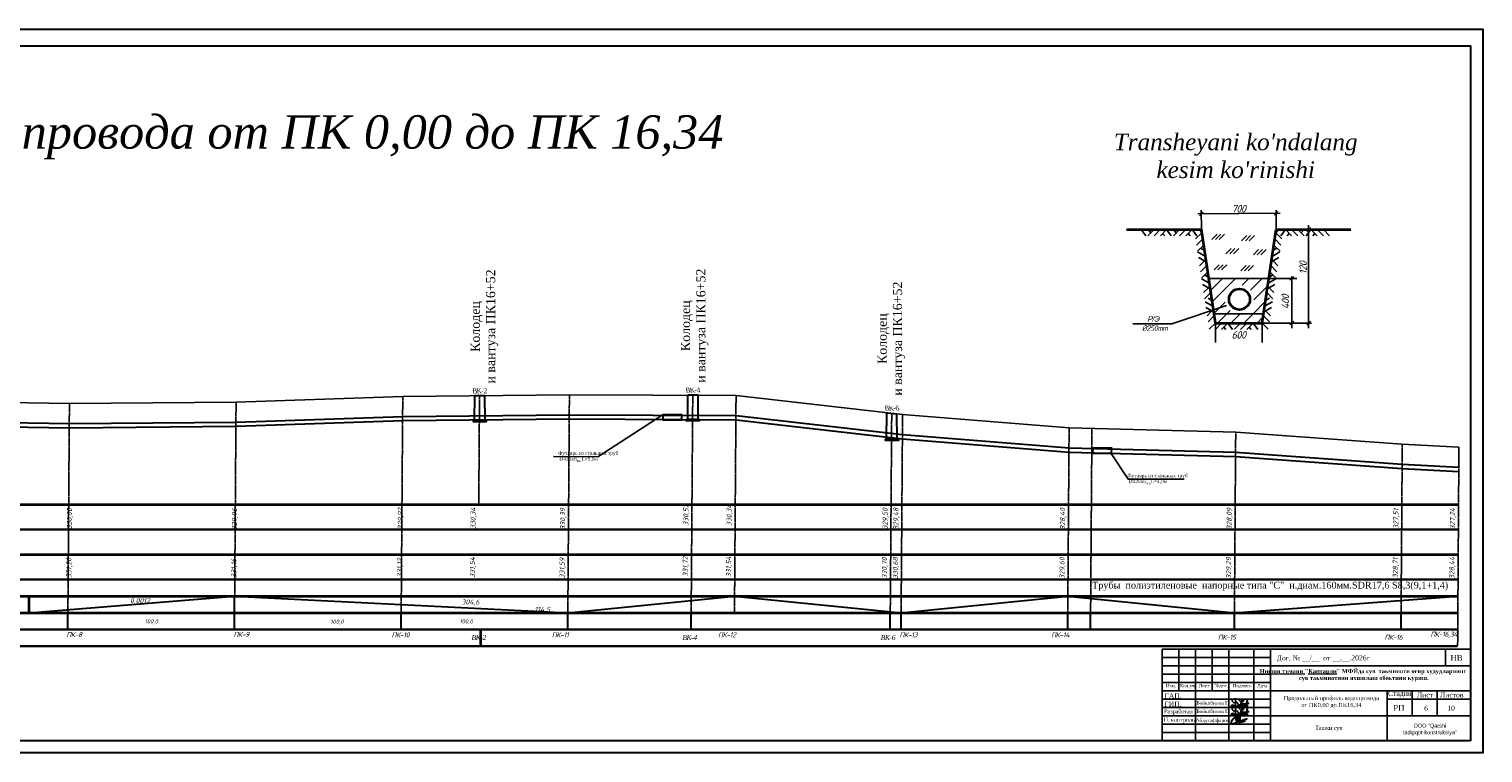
# Model space of a CAD drawing. Header units: millimetres. Extents: x 3960971 to 4113015, y -456608 to 60100.
# Tile 9 of 61: x 4020497 to 4029221, y -345826 to -341483. Entities that reach past the tile are written whole.
import ezdxf

# ---------------------------------------------------------------- set-up
doc = ezdxf.new("R2010")
doc.units = ezdxf.units.MM
doc.linetypes.add('ACAD_ISO04W100', pattern=[30, 24, -3, 0, -3])
doc.linetypes.add('HIDDEN', pattern=[0.375, 0.25, -0.125])
for name, color, linetype, lineweight in [('НАДПИСИ', 7, 'Continuous', 35), ('СПЛОШНАЯ  ОСНОВНАЯ', 1, 'Continuous', 60), ('ШТРИХПУНКТИРНАЯ ТОНКАЯ (линии координационных осей)', 250, 'ACAD_ISO04W100', 0), ('Элемент модели - Зона_Ном_пера__41', 7, 'Continuous', 25)]:
    doc.layers.add(name, color=color, linetype=linetype, lineweight=lineweight)
doc.styles.add('0.35см', font='isocpeur.ttf', dxfattribs={"oblique": 15, "height": 350})
doc.styles.add('0.5 см Координационные оси', font='isocpeur.ttf', dxfattribs={"height": 500})
doc.styles.add('GOST 2.304', font='CS_Gost2304.shx')
doc.styles.add('OOO-Kazar', font='GOST_AU.ttf')
doc.styles.add('seviyorum', font='times.ttf')
doc.styles.add('БМ-431 (Times New Roman К)', font='timesi.ttf', dxfattribs={"height": 1})

# ---------------------------------------------------------------- blocks, each defined once
blk = doc.blocks.new('КАМКМ')
at = {"color": 5, "lineweight": 25, "ltscale": 0.9375}
for points in [[(1983695, 459984), (1983600, 459661), (1983490, 459670), (1983527, 459740), (1983610, 459735), (1983574, 459682), (1983536, 459703), (1983550, 459721)], [(1983705, 459889), (1983639, 459853), (1983539, 459967), (1983830, 460017), (1983932, 459926), (1984086, 459931), (1984081, 460012), (1984011, 460007), (1984009, 459933), (1984047, 459969), (1984043, 459985)], [(1983706, 459846), (1983759, 459882), (1983799, 459682), (1983714, 459704), (1983858, 459698), (1983870, 459757), (1983836, 459665), (1983882, 459677), (1983902, 459754), (1983881, 459693), (1983905, 459668), (1983993, 459891), (1983962, 459835), (1983952, 459663), (1984006, 459686), (1983964, 459721)], [(1984003, 459681), (1984052, 459677), (1984066, 459783), (1984046, 459708), (1984079, 459668), (1984139, 459740), (1984130, 459781), (1984101, 459721), (1984147, 459669), (1984187, 459729), (1984193, 459775), (1984163, 459745), (1984183, 459673), (1984252, 459987), (1984271, 459845), (1984229, 459729), (1984242, 459740), (1984270, 459730), (1984270, 459670), (1984222, 459673), (1984219, 459688), (1984154, 459718), (1983830, 459735), (1984162, 459804), (1984171, 459804), (1984351, 459821)]]:
    blk.add_spline(points, degree=3, dxfattribs=at)

msp = doc.modelspace()

# ---------------------------------------------------------------- linework, layer by layer
at = {"color": 0, "lineweight": 25}
for p, q in [((4027626.001, -342713.018, 7658.38), (4027594.449, -342744.57, 7658.38)), ((4027648.437, -342713.018, 7658.38), (4027616.885, -342744.57, 7658.38)), ((4027670.873, -342713.018, 7658.38), (4027639.321, -342744.57, 7658.38)), ((4027804.957, -342721.951, 7658.38), (4027773.405, -342753.503, 7658.38)), ((4027827.392, -342721.951, 7658.38), (4027795.84, -342753.503, 7658.38)), ((4027849.828, -342721.951, 7658.38), (4027818.276, -342753.503, 7658.38)), ((4027711.003, -342799.785, 7658.38), (4027679.451, -342831.337, 7658.38)), ((4027733.439, -342799.785, 7658.38), (4027701.887, -342831.337, 7658.38)), ((4027755.875, -342799.785, 7658.38), (4027724.323, -342831.337, 7658.38)), ((4027875.42, -342804.727, 7658.38), (4027843.867, -342836.279, 7658.38)), ((4027897.855, -342804.727, 7658.38), (4027866.303, -342836.279, 7658.38)), ((4027920.291, -342804.727, 7658.38), (4027888.739, -342836.279, 7658.38)), ((4027639.304, -342896.152, 7658.38), (4027607.752, -342927.704, 7658.38)), ((4027661.739, -342896.152, 7658.38), (4027630.187, -342927.704, 7658.38)), ((4027684.175, -342896.152, 7658.38), (4027652.623, -342927.704, 7658.38)), ((4027800.012, -342901.094, 7658.38), (4027768.46, -342932.646, 7658.38)), ((4027822.447, -342901.094, 7658.38), (4027790.895, -342932.646, 7658.38)), ((4027844.883, -342901.094, 7658.38), (4027813.331, -342932.646, 7658.38))]:
    msp.add_line(p, q, dxfattribs=at)
at = {"color": 7, "linetype": 'Continuous', "lineweight": 25, "ltscale": 0.7}
for p, q in [((4027576.088, -342981.57, 7658.38), (4027578.431, -342979.226, 7658.38)), ((4027586.434, -343050.545, 7658.38), (4027657.966, -342979.014, 7658.38)), ((4027596.78, -343119.521, 7658.38), (4027737.5, -342978.801, 7658.38)), ((4027776.789, -343018.834, 7658.38), (4027817.034, -342978.589, 7658.38)), ((4027826.843, -343048.102, 7658.38), (4027896.569, -342978.376, 7658.38)), ((4027846.993, -343107.274, 7658.38), (4027929.507, -343024.76, 7658.38)), ((4027607.127, -343188.497, 7658.38), (4027675.292, -343120.331, 7658.38)), ((4027843.265, -343190.324, 7658.38), (4027915.509, -343118.079, 7658.38)), ((4027628.532, -343246.413, 7658.38), (4027684.619, -343190.326, 7658.38)), ((4027684.621, -343190.324, 7658.38), (4027704.728, -343170.217, 7658.38)), ((4027707.854, -343246.413, 7658.38), (4027763.938, -343190.329, 7658.38)), ((4027763.943, -343190.324, 7658.38), (4027763.955, -343190.312, 7658.38)), ((4027787.176, -343246.413, 7658.38), (4027843.263, -343190.326, 7658.38)), ((4027866.498, -343246.413, 7658.38), (4027901.511, -343211.399, 7658.38))]:
    msp.add_line(p, q, dxfattribs=at)
at = {"color": 7, "linetype": 'Continuous'}
for p, q in [((4027297.408, -345202.969), (4029147.423, -345202.969)), ((4027297.408, -345752.974), (4027297.408, -345202.969)), ((4027397.409, -345452.971), (4027397.409, -345202.969)), ((4027497.41, -345752.974), (4027497.41, -345202.969)), ((4027597.41, -345452.971), (4027597.41, -345202.969)), ((4027697.411, -345752.974), (4027697.411, -345202.969)), ((4027847.412, -345752.974), (4027847.412, -345202.969)), ((4027947.413, -345752.974), (4027947.413, -345202.969)), ((4028997.422, -345302.97), (4028997.422, -345202.969)), ((4029147.423, -345202.969), (4029147.423, -345752.974)), ((4027947.413, -345302.97), (4029147.423, -345302.97)), ((4027297.408, -345402.971), (4027947.413, -345402.971)), ((4027297.408, -345452.971), (4027947.413, -345452.971)), ((4027947.413, -345452.971), (4029147.423, -345452.971)), ((4028647.419, -345452.971), (4028647.419, -345752.974)), ((4028797.42, -345602.973), (4028797.42, -345452.971)), ((4028947.421, -345602.973), (4028947.421, -345452.971)), ((4028647.419, -345502.972), (4029147.423, -345502.972)), ((4027947.413, -345602.973), (4029147.423, -345602.973)), ((4027297.408, -345752.974), (4029147.423, -345752.974))]:
    msp.add_line(p, q, dxfattribs=at)
at = {"color": 5, "lineweight": 30, "ltscale": 0.9375}
msp.add_lwpolyline([(4011695.519, -341482.512), (4029221.314, -341482.512), (4029221.314, -345825.717), (4011695.519, -345825.717)], close=True, dxfattribs=at)
at = {"color": 7, "lineweight": 30}
for points in [[(4029147.423, -345752.974), (4011795.365, -345752.974), (4011795.365, -341583.508), (4029147.423, -341583.508)], [(4024303.015, -343794.683), (4024412.804, -343794.774), (4024412.067, -343828.26), (4024302.08, -343829.982)], [(4026881.729, -343994.597), (4026991.518, -343994.688), (4026990.781, -344028.174), (4026880.794, -344029.897)]]:
    msp.add_lwpolyline(points, close=True, dxfattribs=at)
at = {"color": 7, "lineweight": 25}
for points, elevation in [([(4027510.285, -342590.816), (4028004.681, -342588.061)], 7658.38), ([(4027542.333, -342579.2), (4027519.983, -342602.2)], 7658.38), ([(4027531.686, -342685.527), (4027531.033, -342568.344)], 7658.38), ([(4027991.032, -342576.7), (4027968.682, -342599.7)], 7658.38), ([(4027980.399, -342685.527), (4027979.746, -342568.344)], 7658.38), ([(4028186.383, -342674.027), (4028164.032, -342697.027)], 7658.38), ([(4028175.208, -342658.45), (4028175.208, -343276.834)], 7658.38), ([(4028085.824, -342966.768), (4028063.474, -342989.768)], 7658.38), ([(4028074.649, -342967.642), (4028074.649, -343276.834)], 7658.38), ([(4027121.049, -343250.904), (4027353.969, -343250.904), (4027681.802, -343140.361)], 7658.38), ([(4027616.473, -343363.602), (4027615.82, -343246.418)], 7658.38), ([(4027896.918, -343363.602), (4027896.265, -343246.418)], 7658.38), ([(4028085.824, -343234.918), (4028063.474, -343257.918)], 7658.38), ([(4028186.383, -343234.918), (4028164.032, -343257.918)], 7658.38), ([(4026990.781, -344028.174), (4027092.135, -344182.771), (4027428.711, -344182.983)], 3829.19)]:
    msp.add_lwpolyline(points, dxfattribs=dict(at, elevation=elevation))
at = {"color": 7, "lineweight": 35, "ltscale": 0.7, "elevation": 7658.38}
for points in [[(4027082.973, -342685.527), (4027531.686, -342685.527)], [(4027615.82, -343246.418), (4027531.686, -342685.527)], [(4027896.265, -343246.418), (4027980.399, -342685.527)], [(4027980.399, -342685.527), (4028429.112, -342685.527)], [(4027615.82, -343246.418), (4027896.265, -343246.418)]]:
    msp.add_lwpolyline(points, dxfattribs=at)
at = {"color": 7, "lineweight": 25, "ltscale": 0.7, "elevation": 7658.38}
for points in [[(4027171.175, -342685.916), (4027199.22, -342723.548)], [(4027248.055, -342685.527), (4027210.737, -342723.07)], [(4027229.403, -342704.299), (4027212.532, -342685.527)], [(4027285.448, -342685.722), (4027248.13, -342723.264)], [(4027322.84, -342685.916), (4027285.522, -342723.459)], [(4027322.84, -342685.916), (4027350.885, -342723.548)], [(4027401.141, -342685.527), (4027363.823, -342723.07)], [(4027381.068, -342704.299), (4027364.197, -342685.527)], [(4027438.533, -342685.722), (4027401.216, -342723.264)], [(4027475.926, -342685.916), (4027438.608, -342723.459)], [(4027475.926, -342685.916), (4027503.971, -342723.548)], [(4027534.154, -342704.299), (4027517.283, -342685.527)], [(4027977.931, -342704.299), (4027994.788, -342685.527)], [(4028036.144, -342685.916), (4028008.099, -342723.548)], [(4028036.144, -342685.916), (4028073.462, -342723.459)], [(4028073.537, -342685.722), (4028110.855, -342723.264)], [(4028110.929, -342685.527), (4028148.247, -342723.07)], [(4028131.017, -342704.299), (4028147.873, -342685.527)], [(4028189.23, -342685.916), (4028161.185, -342723.548)], [(4028189.23, -342685.916), (4028226.548, -342723.459)], [(4028226.623, -342685.722), (4028263.941, -342723.264)], [(4028264.015, -342685.527), (4028301.333, -342723.07)], [(4027299.462, -342709.444), (4027311.623, -342723.773)], [(4027452.548, -342709.444), (4027464.708, -342723.773)], [(4027534.154, -342704.299), (4027496.836, -342741.841)], [(4027540.137, -342741.198), (4027502.819, -342778.74)], [(4027971.933, -342741.198), (4028009.251, -342778.74)], [(4027977.931, -342704.299), (4028015.249, -342741.841)], [(4028059.537, -342709.444), (4028047.362, -342723.773)], [(4028212.623, -342709.444), (4028200.448, -342723.773)], [(4027545.581, -342778.202), (4027508.263, -342815.744)], [(4027509.355, -342819.603), (4027555.782, -342846.211)], [(4027514.8, -342853.675), (4027560.868, -342880.074)], [(4027526.915, -342796.973), (4027550.413, -342810.434)], [(4027997.271, -342853.675), (4027951.218, -342880.074)], [(4028002.715, -342819.603), (4027956.288, -342846.211)], [(4027985.155, -342796.973), (4027961.658, -342810.434)], [(4027966.489, -342778.202), (4028003.807, -342815.744)], [(4027549.934, -342873.807), (4027521.396, -342902.54)], [(4027564.143, -342901.986), (4027526.825, -342939.529)], [(4027569.587, -342938.99), (4027532.27, -342976.533)], [(4027942.483, -342938.99), (4027979.801, -342976.533)], [(4027947.927, -342901.986), (4027985.245, -342939.529)], [(4027962.136, -342873.807), (4027990.689, -342902.54)], [(4027533.361, -342980.392), (4027579.788, -343007)], [(4027538.821, -343014.464), (4027584.874, -343040.863)], [(4027573.955, -343034.596), (4027545.402, -343063.329)], [(4027550.921, -342957.761), (4027574.419, -342971.223)], [(4027582.166, -342978.268), (4027929.919, -342978.268)], [(4027973.264, -343014.464), (4027927.197, -343040.863)], [(4027929.919, -342978.268), (4028103.795, -342978.268)], [(4027978.709, -342980.392), (4027932.282, -343007)], [(4027961.149, -342957.761), (4027937.652, -342971.223)], [(4027938.13, -343034.596), (4027966.683, -343063.329)], [(4027588.149, -343062.775), (4027550.831, -343100.317)], [(4027554.092, -343119.253), (4027600.519, -343145.862)], [(4027571.652, -343096.623), (4027595.149, -343110.099)], [(4027957.993, -343119.253), (4027911.566, -343145.862)], [(4027940.419, -343096.623), (4027916.921, -343110.099)], [(4027923.921, -343062.775), (4027961.239, -343100.317)], [(4027559.536, -343153.325), (4027605.589, -343179.725)], [(4027594.671, -343173.473), (4027566.117, -343202.19)], [(4027608.88, -343201.652), (4027571.562, -343239.194)], [(4027607.399, -343190.329), (4027904.671, -343190.329)], [(4027903.19, -343201.652), (4027940.508, -343239.194)], [(4027952.534, -343153.325), (4027906.481, -343179.725)], [(4027917.4, -343173.473), (4027945.953, -343202.19)], [(4027615.82, -343246.418), (4027578.502, -343283.961)], [(4027653.213, -343246.613), (4027615.895, -343284.155)], [(4027690.605, -343246.807), (4027653.287, -343284.35)], [(4027667.212, -343270.335), (4027679.387, -343284.664)], [(4027690.605, -343246.807), (4027718.65, -343284.439)], [(4027767.485, -343246.418), (4027730.167, -343283.961)], [(4027804.877, -343246.613), (4027767.56, -343284.155)], [(4027842.27, -343246.807), (4027804.952, -343284.35)], [(4027818.877, -343270.335), (4027831.052, -343284.664)], [(4027842.27, -343246.807), (4027870.315, -343284.439)], [(4027896.265, -343246.418), (4027933.583, -343283.961)], [(4027896.265, -343246.418), (4028193.537, -343246.418)]]:
    msp.add_lwpolyline(points, dxfattribs=at)
at = {"color": 3, "lineweight": 25, "elevation": 3829.19}
msp.add_lwpolyline([(4012731.369, -343316.448), (4013041.205, -343316.448), (4013730.068, -343412.448), (4014730.067, -343448.448), (4015730.064, -343500.448), (4016730.058, -343521.448), (4017740.403, -343559.448), (4018739.273, -343628.795), (4019739.278, -343713.448), (4020739.165, -343729.453), (4021739.221, -343720.448), (4022739.466, -343686.151), (4023739.534, -343676.448), (4024739.495, -343681.448), (4025738.664, -343795.704), (4026738.083, -343875.448), (4027737.889, -343901.826), (4028737.367, -343973.448), (4029077.237, -343991.448), (4029077.237, -343991.448)], dxfattribs=at)
at = {"color": 7, "lineweight": 30, "elevation": 3829.19}
for points in [[(4012731.369, -343436.448), (4013041.205, -343436.448), (4013730.068, -343532.448), (4014730.067, -343568.448), (4015730.064, -343620.448), (4016730.059, -343641.448), (4017740.403, -343679.448), (4018739.273, -343748.795), (4019739.278, -343833.448), (4020739.165, -343849.453), (4021739.221, -343840.448), (4022739.466, -343806.151), (4023739.534, -343796.448), (4024739.495, -343801.448), (4025738.664, -343915.704), (4026738.083, -343995.448), (4027737.889, -344021.826), (4028737.367, -344093.448), (4029077.237, -344111.448), (4029077.237, -344111.448)], [(4012731.369, -343461.448), (4013041.205, -343461.448), (4013730.068, -343557.448), (4014730.067, -343593.448), (4015730.064, -343645.448), (4016730.059, -343666.448), (4017740.403, -343704.448), (4018739.273, -343773.795), (4019739.278, -343858.448), (4020739.165, -343874.453), (4021739.221, -343865.448), (4022739.466, -343831.151), (4023739.534, -343821.448), (4024739.495, -343826.448), (4025738.664, -343940.704), (4026738.083, -344020.448), (4027737.889, -344046.826), (4028737.367, -344118.448), (4029077.237, -344136.448), (4029077.237, -344136.448)]]:
    msp.add_lwpolyline(points, dxfattribs=at)
at = {"linetype": 'HIDDEN', "lineweight": 25, "ltscale": 0.9375}
for points, elevation in [([(4020730.045, -344986.427), (4020739.165, -343729.453)], -3829.19), ([(4021730.041, -344985.575), (4021739.221, -343720.448)], -3829.19), ([(4022730.038, -344985.55), (4022739.466, -343686.151)], -3829.19), ([(4023195.473, -344335.503), (4023200.217, -343681.68)], -3829.19), ([(4023730.036, -344985.523), (4023739.534, -343676.448)], 3829.19), ([(4024470.164, -344985.535), (4024479.635, -343680.148)], 3829.19), ([(4024730.034, -344985.53), (4024739.495, -343681.448)], 7658.38), ([(4025664.956, -344986.117), (4025673.647, -343788.269)], 3829.19), ([(4025729.926, -345000.033), (4025738.664, -343795.704)], 15316.76), ([(4026729.924, -345000.041), (4026738.083, -343875.448)], 22975.14), ([(4026867.04, -344984.16), (4026875.058, -343879.061)], 26804.33), ([(4027729.921, -345000.048), (4027737.889, -343901.826)], 30633.52), ([(4028729.919, -345000.03), (4028737.367, -343973.448)], 30633.52), ([(4029069.621, -345183.934), (4029077.237, -343991.448)], 3829.19)]:
    msp.add_lwpolyline(points, dxfattribs=dict(at, elevation=elevation))
at = {"color": 7, "lineweight": 30}
for points, elevation in [([(4023171.501, -343680.896), (4023230.425, -343681.186), (4023231.066, -343829.415), (4023170.055, -343829.527)], -3829.19), ([(4024450.94, -343676.566), (4024509.864, -343676.856), (4024510.505, -343825.084), (4024449.494, -343825.197)], 3829.19), ([(4025644.917, -343784.984), (4025703.113, -343791.639), (4025704.555, -343942.176), (4025643.207, -343942.371)], 3829.19)]:
    msp.add_lwpolyline(points, close=True, dxfattribs=dict(at, elevation=elevation))
at = {"color": 7, "lineweight": 25}
msp.add_lwpolyline([(4024303.015, -343794.683), (4023910.439, -344048.235), (4023644.925, -344048.023)], dxfattribs=at)
at = {"color": 7, "lineweight": 25, "elevation": -7658.38}
msp.add_lwpolyline([(4023161.408, -343829.632), (4023241.882, -343829.377), (4023241.882, -343838.37), (4023161.408, -343838.626)], close=True, dxfattribs=at)
at = {"color": 7, "lineweight": 25}
for points in [[(4024440.847, -343825.301), (4024521.321, -343825.046), (4024521.321, -343834.039), (4024440.847, -343834.295)], [(4025634.859, -343942.397), (4025715.332, -343942.142), (4025715.332, -343951.136), (4025634.859, -343951.391)]]:
    msp.add_lwpolyline(points, close=True, dxfattribs=at)
at = {"color": 7, "lineweight": 35, "elevation": 7658.38}
msp.add_lwpolyline([(4020497.076, -344985.48), (4020497.077, -344885.452), (4020497.077, -344885.452)], dxfattribs=at)
at = {"color": 7, "lineweight": 30}
msp.add_lwpolyline([(4023730.036, -344985.523), (4024730.759, -344885.53), (4025730.033, -344985.212), (4026730.754, -344885.545), (4027730.029, -344985.176), (4029070.749, -344885.561)], dxfattribs=at)
at = {"color": 5, "lineweight": 35, "elevation": 3829.19}
msp.add_lwpolyline([(4023207.978, -345184.05), (4023207.978, -345084.05), (4023207.978, -345084.05)], dxfattribs=at)
at = {"color": 7, "linetype": 'Continuous'}
for points in [[(4027297.408, -345252.97), (4027947.413, -345252.97)], [(4027297.408, -345302.97), (4027947.413, -345302.97)], [(4027297.408, -345352.971), (4027947.413, -345352.971)], [(4027297.408, -345502.972), (4027947.413, -345502.972)], [(4027297.408, -345552.972), (4027947.413, -345552.972)], [(4027297.408, -345602.973), (4027947.413, -345602.973)], [(4027297.408, -345652.973), (4027947.413, -345652.973)], [(4027297.408, -345702.973), (4027947.413, -345702.973)]]:
    msp.add_lwpolyline(points, dxfattribs=at)
at = {"color": 7, "lineweight": 35, "ltscale": 0.7}
msp.add_circle((4027760.378, -343103.752, 7658.38), 62.6, dxfattribs=at)
at = {"layer": 'НАДПИСИ', "color": 186, "lineweight": 30, "true_color": 0x1c0070}
msp.add_open_spline([(4027755.639, -345614.625), (4027755.688, -345612.53), (4027754.32, -345609.4), (4027752.27, -345608.499), (4027752.27, -345608.499), (4027749.946, -345607.476), (4027746.83, -345608.899), (4027745.466, -345610.354), (4027745.466, -345610.354), (4027742.813, -345613.183), (4027741.1, -345617.9), (4027741.1, -345617.9), (4027741.1, -345617.9), (4027739.513, -345621.079), (4027739.074, -345628.758), (4027741.442, -345631.62), (4027741.442, -345631.62), (4027743.459, -345634.058), (4027746.946, -345636.42), (4027749.404, -345632.821), (4027749.404, -345632.821), (4027754.246, -345625.731), (4027752.931, -345624.108), (4027755.481, -345616.442), (4027755.481, -345616.442), (4027755.653, -345615.928), (4027755.909, -345608.296), (4027755.909, -345608.296), (4027755.909, -345608.296), (4027755.909, -345608.296), (4027755.139, -345626.39), (4027755.139, -345626.39), (4027755.139, -345626.39), (4027755.139, -345626.39), (4027754.968, -345629.648), (4027755.653, -345630.763), (4027755.653, -345630.763), (4027756.338, -345631.878), (4027757.108, -345633.079), (4027758.049, -345632.307), (4027758.049, -345632.307), (4027760.866, -345629.997), (4027763.569, -345625.647), (4027764.641, -345622.102), (4027764.641, -345622.102), (4027765.497, -345619.272), (4027765.498, -345614.812), (4027765.412, -345613.784), (4027765.412, -345613.784), (4027765.095, -345609.989), (4027763.643, -345606.167), (4027760.018, -345604.351), (4027760.018, -345604.351), (4027748.393, -345598.527), (4027723.721, -345620.768), (4027717.558, -345628.019), (4027717.558, -345628.019), (4027714.773, -345631.296), (4027708.568, -345641.921), (4027711.224, -345646.627), (4027711.224, -345646.627), (4027716.541, -345656.052), (4027734.02, -345645.834), (4027741.092, -345643.026), (4027741.092, -345643.026), (4027741.092, -345643.026), (4027769.264, -345632.478), (4027769.264, -345632.478), (4027769.264, -345632.478), (4027769.264, -345632.478), (4027782.19, -345628.105), (4027787.498, -345626.561), (4027787.498, -345626.561), (4027792.805, -345625.018), (4027805.56, -345622.102), (4027805.56, -345622.102), (4027805.56, -345622.102), (4027795.226, -345625.471), (4027783.3, -345629.929), (4027773.104, -345634.36), (4027773.104, -345634.36), (4027767.763, -345636.68), (4027763.309, -345637.882), (4027758.82, -345641.054), (4027758.82, -345641.054), (4027758.82, -345641.054), (4027757.263, -345642.469), (4027759.317, -345642.212), (4027759.317, -345642.212), (4027761.371, -345641.954), (4027780.29, -345637.581), (4027780.29, -345637.581), (4027780.29, -345637.581), (4027780.29, -345637.581), (4027792.531, -345635.523), (4027792.531, -345635.523), (4027792.531, -345635.523), (4027792.531, -345635.523), (4027786.881, -345638.01), (4027786.881, -345638.01), (4027786.881, -345638.01), (4027786.881, -345638.01), (4027786.068, -345638.695), (4027786.924, -345639.253)], degree=3, knots=[0, 0, 0, 0, 0.03846154, 0.03846154, 0.03846154, 0.05769231, 0.07692308, 0.07692308, 0.07692308, 0.09615385, 0.11538462, 0.11538462, 0.11538462, 0.13461538, 0.15384615, 0.15384615, 0.15384615, 0.17307692, 0.19230769, 0.19230769, 0.19230769, 0.21153846, 0.23076923, 0.23076923, 0.23076923, 0.25, 0.26923077, 0.26923077, 0.26923077, 0.28846154, 0.30769231, 0.30769231, 0.30769231, 0.32692308, 0.34615385, 0.34615385, 0.34615385, 0.36538462, 0.38461538, 0.38461538, 0.38461538, 0.40384615, 0.42307692, 0.42307692, 0.42307692, 0.44230769, 0.46153846, 0.46153846, 0.46153846, 0.48076923, 0.5, 0.5, 0.5, 0.51923077, 0.53846154, 0.53846154, 0.53846154, 0.55769231, 0.57692308, 0.57692308, 0.57692308, 0.59615385, 0.61538462, 0.61538462, 0.61538462, 0.63461538, 0.65384615, 0.65384615, 0.65384615, 0.67307692, 0.69230769, 0.69230769, 0.69230769, 0.71153846, 0.73076923, 0.73076923, 0.73076923, 0.75, 0.76923077, 0.76923077, 0.76923077, 0.78846154, 0.80769231, 0.80769231, 0.80769231, 0.82692308, 0.84615385, 0.84615385, 0.84615385, 0.86538462, 0.88461538, 0.88461538, 0.88461538, 0.90384615, 0.92307692, 0.92307692, 0.92307692, 0.94230769, 0.96153846, 0.96153846, 0.96153846, 0.98076923, 1, 1, 1, 1], dxfattribs=at)
at = {"layer": 'СПЛОШНАЯ  ОСНОВНАЯ', "color": 7, "lineweight": 35, "ltscale": 0.7, "elevation": 3829.19}
for points in [[(4012731.369, -344335.445), (4029074.74, -344335.535)], [(4012731.369, -344485.445), (4029073.674, -344482.48)], [(4012731.369, -344635.445), (4029072.563, -344635.561)], [(4012731.369, -344785.445), (4029071.497, -344782.481)], [(4012731.369, -344885.445), (4029070.749, -344885.561)], [(4012731.369, -344985.445), (4029070.953, -344985.152)], [(4012731.369, -345085.445), (4029070.302, -345082.238)], [(4012731.369, -345185.445), (4029069.621, -345183.934)]]:
    msp.add_lwpolyline(points, dxfattribs=at)
at = {"layer": 'СПЛОШНАЯ  ОСНОВНАЯ', "color": 7, "lineweight": 30, "ltscale": 0.7}
msp.add_lwpolyline([(4020497.076, -344985.446), (4021730.039, -344885.509), (4023730.036, -344985.523)], dxfattribs=at)
at = {"layer": 'СПЛОШНАЯ  ОСНОВНАЯ', "color": 7, "lineweight": 30, "ltscale": 0.7, "elevation": -3829.19}
msp.add_lwpolyline([(4021730.042, -344985.498), (4021730.047, -344885.509)], dxfattribs=at)
at = {"layer": 'СПЛОШНАЯ  ОСНОВНАЯ', "color": 1, "lineweight": 30, "ltscale": 0.7}
for points, elevation in [([(4020730.048, -345086.158), (4020730.046, -344986.158)], -3829.19), ([(4021730.045, -345086.9), (4021730.042, -344986.9)], -3829.19), ([(4022730.042, -345086.658), (4022730.039, -344986.658)], -3829.19), ([(4023730.039, -345085.523), (4023730.036, -344985.523)], 3829.19), ([(4025730.036, -345085.212), (4025730.033, -344985.212)], 19145.95), ([(4026730.034, -345085.194), (4026730.031, -344985.194)], 26804.33), ([(4027730.032, -345085.176), (4027730.029, -344985.176)], 34462.71), ([(4028730.029, -345085.158), (4028730.027, -344985.158)], 34462.71)]:
    msp.add_lwpolyline(points, dxfattribs=dict(at, elevation=elevation))
at = {"layer": 'СПЛОШНАЯ  ОСНОВНАЯ', "color": 5, "lineweight": 30, "ltscale": 0.7, "true_color": 0x0000ff}
for points, elevation in [([(4024470.167, -345085.535), (4024470.164, -344985.535)], 3829.19), ([(4025664.958, -345083.723), (4025664.957, -344985.213)], 3829.19), ([(4026867.042, -345082.671), (4026867.04, -344984.16)], 26804.33)]:
    msp.add_lwpolyline(points, dxfattribs=dict(at, elevation=elevation))
at = {"layer": 'ШТРИХПУНКТИРНАЯ ТОНКАЯ (линии координационных осей)', "color": 251, "lineweight": 25, "ltscale": 0.7, "elevation": 3829.19}
for points in [[(4020519.577, -344335.394), (4020519.577, -344335.247)], [(4020731.607, -344335.369), (4020731.607, -344335.242)], [(4021721.637, -344335.343), (4021721.637, -344335.217)], [(4021731.637, -344335.343), (4021731.637, -344335.217)], [(4021826.637, -344335.343), (4021826.637, -344335.214)]]:
    msp.add_lwpolyline(points, dxfattribs=at)

# ---------------------------------------------------------------- block references
at = {"lineweight": 25, "xscale": 0.1254785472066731, "yscale": 0.1254785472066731, "zscale": 0.1254785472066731}
for p in [(3778824.601, -403226.395, 3829.19), (3778824.601, -403276.396, 3829.19)]:
    msp.add_blockref('КАМКМ', p, dxfattribs=at)

# ---------------------------------------------------------------- texts
at = {"char_height": 55.17959, "attachment_point": 1, "rotation": 90, "style": 'GOST 2.304'}
for insert in [(4023146.966, -343936.943), (4024408.329, -343932.132), (4025588.651, -344009.844)]:
    msp.add_mtext_dynamic_manual_height_columns('\\pxqc;{\\fTimes New Roman|b0|i0|c204|p18;Колодец \\Pи вантуза \\C0;ПК16+52}', width=1339.64744, gutter_width=2.759, heights=[0], dxfattribs=dict(at, insert=insert))
at = {"color": 1, "insert": (4026875.99, -344798.978), "char_height": 58.333333, "width": 3096.2762, "attachment_point": 1, "style": 'GOST 2.304'}
msp.add_mtext('{\\fTimes New Roman|b0|i0|c204|p18;\\H0.69143x;\\C0;Трубы  полиэтиленовые  напорные типа "С"  н.диам.160мм.SDR17,6 S8,3(9,1+1,4)\\H1.44628x;  }', dxfattribs=at)
at = {"color": 7, "lineweight": 13, "insert": (4028903.212, -345685.914), "char_height": 23.96845, "attachment_point": 5}
msp.add_mtext('{\\fAlgerian|b0|i0|c0|p82;OOO} {\\fAlgerian|b0|i0|c0|p82;"Qarshi \\Ptadqiqot-konstruksiya"}', dxfattribs=at)
at = {"layer": 'НАДПИСИ', "color": 0, "insert": (4020846.32, -342132.306, 3829.19), "char_height": 200, "width": 12709.76552, "attachment_point": 5, "style": 'БМ-431 (Times New Roman К)'}
msp.add_mtext('Продольный профиль водопровода от ПК 0,00 до ПК 16,34', dxfattribs=at)
at = {"layer": 'НАДПИСИ', "color": 7, "attachment_point": 5}
for s, insert, char_height, width, style in [("Тransheyani ko'ndalang kesim ko'rinishi", (4027737.66, -342243.577, 7658.38), 100, 1747.97368, 'БМ-431 (Times New Roman К)'), ('{\\fISOCPEUR|b1|i0|c204|p34;\\T0.9;ПК-8}', (4020767.112, -345116.04, 7658.38), 30, 68.73, '0.35см'), ('{\\fISOCPEUR|b1|i0|c204|p34;\\T0.9;ПК-9}', (4021769.836, -345114.722, 7658.38), 30, 68.73, '0.35см'), ('{\\fISOCPEUR|b1|i0|c204|p34;\\T0.9;ПК-10}', (4022725.212, -345117.036, 7658.38), 30, 68.73, '0.35см'), ('{\\T0.9;ВК-2}', (4023195.398, -345133.427), 30, 68.73, 'БМ-431 (Times New Roman К)'), ('{\\fISOCPEUR|b1|i0|c204|p34;\\T0.9;ПК-11}', (4023684.096, -345117.036, 7658.38), 30, 68.73, '0.35см'), ('{\\T0.9;ВК-4}', (4024460.55, -345133.427), 30, 68.73, 'БМ-431 (Times New Roman К)'), ('{\\fISOCPEUR|b1|i0|c204|p34;\\T0.9;ПК-12}', (4024684.094, -345117.018, 11487.57), 30, 68.73, '0.35см'), ('{\\T0.9;ВК-6}', (4025650.78, -345133.427), 30, 68.73, 'БМ-431 (Times New Roman К)'), ('{\\fISOCPEUR|b1|i0|c204|p34;\\T0.9;ПК-13}', (4025773.362, -345117, 19145.95), 30, 68.73, '0.35см'), ('{\\fISOCPEUR|b1|i0|c204|p34;\\T0.9;ПК-14}', (4026684.09, -345116.983, 26804.33), 30, 68.73, '0.35см'), ('{\\fISOCPEUR|b1|i0|c204|p34;\\T0.9;ПК-15}', (4027683.979, -345131.836, 34462.71), 30, 68.73, '0.35см'), ('{\\fISOCPEUR|b1|i0|c204|p34;\\T0.9;ПК-16}', (4028683.977, -345131.818, 15316.76), 30, 68.73, '0.35см'), ('{\\fISOCPEUR|b1|i0|c204|p34;\\T0.9;ПК-16,34}', (4028986.13, -345117.036, 3829.19), 30, 68.73, '0.35см')]:
    msp.add_mtext(s, dxfattribs=dict(at, insert=insert, char_height=char_height, width=width, style=style))
at = {"layer": 'НАДПИСИ', "char_height": 44.87127, "width": 128.92448, "attachment_point": 5, "style": '0.35см'}
for s, insert, rotation in [('{\\T0.9;700}', (4027754.921, -342560.198, 7658.38), 0.319224), ('{\\T0.9;120}', (4028142.476, -342915.975, 7658.38), 90), ('{\\T0.9;400}', (4028036.218, -343120.47, 7658.38), 90), ('{\\T0.9;600}', (4027754.674, -343317.416, 7658.38), 0.319224)]:
    msp.add_mtext(s, dxfattribs=dict(at, insert=insert, rotation=rotation))
at = {"layer": 'НАДПИСИ', "insert": (4027240.703, -343249.145, 7658.38), "char_height": 32.9056, "width": 358.46164, "attachment_point": 5, "style": '0.35см'}
msp.add_mtext('{\\fArial|b0|i0|c204|p34;\\T0.9;Р/Э\\P\\fISOCPEUR|b0|i0|c204|p34; %%C250mm}', dxfattribs=at)
at = {"layer": 'НАДПИСИ', "color": 7, "char_height": 30, "width": 147.81899, "attachment_point": 5, "rotation": 0.0029071, "style": '0.35см'}
for s, insert in [('{\\fTimes New Roman|b0|i1|c204|p18;\\Q-16;\\T0.9;ВК-2 }', (4023203.911, -343652.827, -15316.76)), ('{\\fTimes New Roman|b0|i1|c204|p18;\\Q-16;\\T0.9;ВК-4 }', (4024483.351, -343648.497, -7658.38)), ('{\\fTimes New Roman|b0|i1|c204|p18;\\Q-16;\\T0.9;ВК-6 }', (4025677.362, -343756.617, -7658.38))]:
    msp.add_mtext(s, dxfattribs=dict(at, insert=insert))
at = {"layer": 'НАДПИСИ', "color": 7, "ltscale": 0.7, "attachment_point": 5, "style": '0.5 см Координационные оси'}
for s, insert, char_height, width, rotation in [('{\\fISOCPEUR|b0|i1|c204|p34;330,52}', (4024441.788, -344398.595, 7658.38), 30, 513.24299, 90.0014535), ('{\\fISOCPEUR|b0|i1|c204|p34;330,34}', (4024701.644, -344400.481, 11487.57), 30, 513.24299, 90.0014535), ('{\\fISOCPEUR|b0|i1|c204|p34;330,00}', (4020742.925, -344420.67), 30, 493.29662, 90.0014535), ('{\\fISOCPEUR|b0|i1|c204|p34;329,96}', (4021732.743, -344423.045, 3829.19), 30, 131.2, 90.0014535), ('{\\fISOCPEUR|b0|i1|c204|p34;329,92}', (4022728.128, -344420.667, 7658.38), 30, 131.2, 90.0014535), ('{\\fISOCPEUR|b0|i1|c204|p34;330,34}', (4023164.636, -344417.991), 30, 513.24299, 90.0014535), ('{\\fISOCPEUR|b0|i1|c204|p34;330,39}', (4023702.387, -344421.893, 7658.38), 30, 513.24299, 90.0014535), ('{\\fISOCPEUR|b0|i1|c204|p34;329,50}', (4025637.317, -344421.058, 7658.38), 30, 513.24299, 90.0014535), ('{\\fISOCPEUR|b0|i1|c204|p34;329,48}', (4025702.385, -344421.53, 19145.95), 30, 513.24299, 90.0014535), ('{\\fISOCPEUR|b0|i1|c204|p34;328,40}', (4026702.384, -344421.348, 26804.33), 30, 513.24299, 90.0014535), ('{\\fISOCPEUR|b0|i1|c204|p34;328,09}', (4027702.383, -344421.167, 34462.71), 30, 513.24299, 90.0014535), ('{\\fISOCPEUR|b0|i1|c204|p34;327,51}', (4028702.382, -344420.986, 34462.71), 30, 513.24299, 90.0014535), ('{\\fISOCPEUR|b0|i1|c204|p34;327,24}', (4029042.382, -344420.924, 7658.38), 30, 513.24299, 90.0014535), ('{\\fISOCPEUR|b0|i1|c204|p34;331,20}', (4020739.473, -344715.84), 30, 131.2, 90.0014535), ('{\\fISOCPEUR|b0|i1|c204|p34;331,16}', (4021729.29, -344718.215, 3829.19), 30, 131.2, 90.0014535), ('{\\fISOCPEUR|b0|i1|c204|p34;331,12}', (4022724.676, -344715.838, 7658.38), 30, 558.34452, 90.0014535), ('{\\fISOCPEUR|b0|i1|c204|p34;331,54}', (4023161.184, -344713.161), 30, 852.18651, 90.0014535), ('{\\fISOCPEUR|b0|i1|c204|p34;331,59}', (4023698.935, -344717.063, 7658.38), 30, 852.18651, 90.0014535), ('{\\fISOCPEUR|b0|i1|c204|p34;331,72}', (4024438.336, -344707.151, 7658.38), 30, 852.18651, 90.0014535), ('{\\fISOCPEUR|b0|i1|c204|p34;331,54}', (4024698.192, -344709.036, 11487.57), 30, 852.18651, 90.0014535), ('{\\fISOCPEUR|b0|i1|c204|p34;330,70}', (4025633.865, -344716.228, 7658.38), 30, 852.18651, 90.0014535), ('{\\fISOCPEUR|b0|i1|c204|p34;330,68}', (4025698.932, -344716.7, 19145.95), 30, 852.18651, 90.0014535), ('{\\fISOCPEUR|b0|i1|c204|p34;329,60}', (4026698.931, -344716.518, 26804.33), 30, 852.18651, 90.0014535), ('{\\fISOCPEUR|b0|i1|c204|p34;329,29}', (4027698.93, -344716.337, 34462.71), 30, 852.18651, 90.0014535), ('{\\fISOCPEUR|b0|i1|c204|p34;328,71}', (4028698.929, -344716.156, 34462.71), 30, 852.18651, 90.0014535), ('{\\fISOCPEUR|b0|i1|c204|p34;328,44}', (4029038.93, -344716.094, 7658.38), 30, 852.18651, 90.0014535), ('{\\fISOCPEUR|b0|i1|c204|p34;0,0012}', (4021162.13, -344915.629, 3829.19), 30, 131.2, 0.0014535), ('{\\fISOCPEUR|b0|i1|c204|p34;304,6}', (4023145.879, -344923.725, 3829.19), 30, 131.2, 0.0014535), ('{\\fISOCPEUR|b0|i1|c204|p34;114,5}', (4023577.306, -344967.865, 3829.19), 30, 131.2, 0.0014535), ('{\\fISOCPEUR|b0|i1|c204|p34;100,0}', (4021230.347, -345039.243, 3829.19), 25, 77.76326, 0.0029071), ('{\\fISOCPEUR|b0|i1|c204|p34;100,0}', (4022345.028, -345040.624, 7658.38), 25, 77.76326, 0.0029071), ('{\\fISOCPEUR|b0|i1|c204|p34;100,0}', (4023119.693, -345039.32, 3829.19), 25, 77.76326, 0.0029071)]:
    msp.add_mtext(s, dxfattribs=dict(at, insert=insert, char_height=char_height, width=width, rotation=rotation))
at = {"layer": 'Элемент модели - Зона_Ном_пера__41', "color": 0, "linetype": 'Continuous', "lineweight": 5}
for s, insert, char_height, width, attachment_point, style in [('\\A1;{\\C256;Футлярь из стальных труб\\P %%C426х6\\H0.7x;\\S^ мм;\\H1.42857x;L=5,0м}', (4023671.933, -344016.485, -3829.19), 21.00017, 553.86036, 1, 'seviyorum'), ('\\A1;{\\C256;Футлярь из стальных труб\\P %%C426х6\\H0.7x;\\S^ мм;\\H1.42857x;L=4,0м}', (4027087.968, -344151.067), 21.00017, 553.86036, 1, 'seviyorum'), ('{\\fTimes New Roman|b1|i0|c204|p18;\\L\\C7;Нишон тумани\\l "\\LКаптарли\\l" МФЙда сув  таьминоти оғир худудларнинг\\P сув таьминотини яхшилаш обектини куриш. }', (4028501.614, -345322.214), 24.904643, 1174.67903, 2, 'OOO-Kazar'), ('{\\fTimes New Roman|b0|i0|c204|p18;6}', (4028879.993, -345572.972), 30.00024, 85.2591, 8, 'OOO-Kazar'), ('{\\fTimes New Roman|b0|i0|c204|p18;10}', (4029029.994, -345572.972), 30.00024, 85.2591, 8, 'OOO-Kazar'), ('{\\fTimes New Roman|b0|i0|c204|p18;\\T0.95;Ташки сув}', (4028295.616, -345663.157), 24.90464, 600, 2, 'OOO-Kazar')]:
    msp.add_mtext(s, dxfattribs=dict(at, insert=insert, char_height=char_height, width=width, attachment_point=attachment_point, style=style))
for s, insert, char_height, attachment_point, style in [('{\\fTimes New Roman|b0|i0|c204|p18;Дог\\fTimes New Roman|b0|i0|c0|p18;. № __/__  \\fTimes New Roman|b0|i0|c204|p18;от \\fTimes New Roman|b0|i0|c0|p18;__.__.202\\fTimes New Roman|b0|i0|c204|p18;6г}', (4027984.428, -345240.804), 30.000241, 1, 'OOO-Kazar'), ('{\\fTimes New Roman|b0|i0|c204|p18;Н\\fTimes New Roman|b0|i0|c0|p18;B}', (4029062.844, -345272.97), 35.00028, 8, 'OOO-Kazar'), ('{\\fTimes New Roman|b0|i0|c204|p18;ГАП\\fTimes New Roman|b0|i0|c0|p18;.}', (4027361.791, -345467.738), 30.00024, 2, 'OOO-Kazar'), ('{\\fTimes New Roman|b0|i0|c204|p18;Изм\\fTimes New Roman|b0|i0|c0|p18;.}', (4027349.344, -345412.928), 20.00016, 2, 'OOO-Kazar'), ('{\\fTimes New Roman|b0|i0|c204|p18;Кол\\fTimes New Roman|b0|i0|c0|p18;.\\fTimes New Roman|b0|i0|c204|p18;уч\\fTimes New Roman|b0|i0|c0|p18;.}', (4027450.548, -345412.928), 20.000161, 2, 'OOO-Kazar'), ('{\\fTimes New Roman|b0|i0|c204|p18;Лист}', (4027547.759, -345412.928), 20.00016, 2, 'OOO-Kazar'), ('{\\fTimes New Roman|b0|i0|c0|p18;№\\fTimes New Roman|b0|i0|c204|p18;дог\\fTimes New Roman|b0|i0|c0|p18;.}', (4027651.349, -345412.928), 20.000161, 2, 'OOO-Kazar'), ('{\\fTimes New Roman|b0|i0|c204|p18;Подпись}', (4027777.058, -345412.928), 20.00016, 2, 'OOO-Kazar'), ('{\\fTimes New Roman|b0|i0|c204|p18;Дата}', (4027897.524, -345412.928), 20.00016, 2, 'OOO-Kazar'), ('{\\fTimes New Roman|b0|i0|c204|p18;Стадия}', (4028721.533, -345492.972), 30.00024, 8, 'OOO-Kazar'), ('{\\fTimes New Roman|b0|i0|c204|p18;Лист} ', (4028873.956, -345492.972), 30.00024, 8, 'OOO-Kazar'), ('{\\fTimes New Roman|b0|i0|c204|p18;Листов} ', (4029034.358, -345492.972), 30.00024, 8, 'OOO-Kazar'), ('{\\fTimes New Roman|b0|i0|c204|p18;\\T0.95;Разработал}', (4027393.801, -345564.061), 25.0002, 2, 'OOO-Kazar'), ('{\\fTimes New Roman|b0|i0|c204|p18;ГИП\\fTimes New Roman|b0|i0|c0|p18;.}', (4027361.791, -345517.739), 30.00024, 2, 'OOO-Kazar'), ('{\\C256;Бойкобилов П }', (4027502.252, -345515.081), 21.00017, 1, 'seviyorum'), ('{\\C256;Бойкобилов П }', (4027502.252, -345565.082), 21.00017, 1, 'seviyorum'), ('{\\fTimes New Roman|b0|i0|c204|p18;РП}', (4028717.006, -345572.972), 35.00028, 8, 'OOO-Kazar'), ('{\\fTimes New Roman|b0|i0|c204|p18;\\T0.95;Н\\fTimes New Roman|b0|i0|c0|p18;. \\fTimes New Roman|b0|i0|c204|p18;контроль}', (4027398.085, -345614.062), 25.000201, 2, 'OOO-Kazar'), ('Абдугаффаров', (4027497.41, -345619.343), 21.00017, 1, 'seviyorum')]:
    msp.add_mtext(s, dxfattribs=dict(at, insert=insert, char_height=char_height, attachment_point=attachment_point, style=style))
at = {"layer": 'Элемент модели - Зона_Ном_пера__41', "color": 0, "linetype": 'Continuous', "lineweight": 5, "insert": (4028311.56, -345484.013), "char_height": 24.90464, "attachment_point": 2, "style": 'OOO-Kazar'}
msp.add_mtext_dynamic_manual_height_columns('{\\fTimes New Roman|b0|i0|c204|p18;Продольный профиль водопровода от ПК0,00 до ПК16,34}', width=600, gutter_width=125, heights=[0], dxfattribs=at)

doc.saveas('drawing.dxf')
